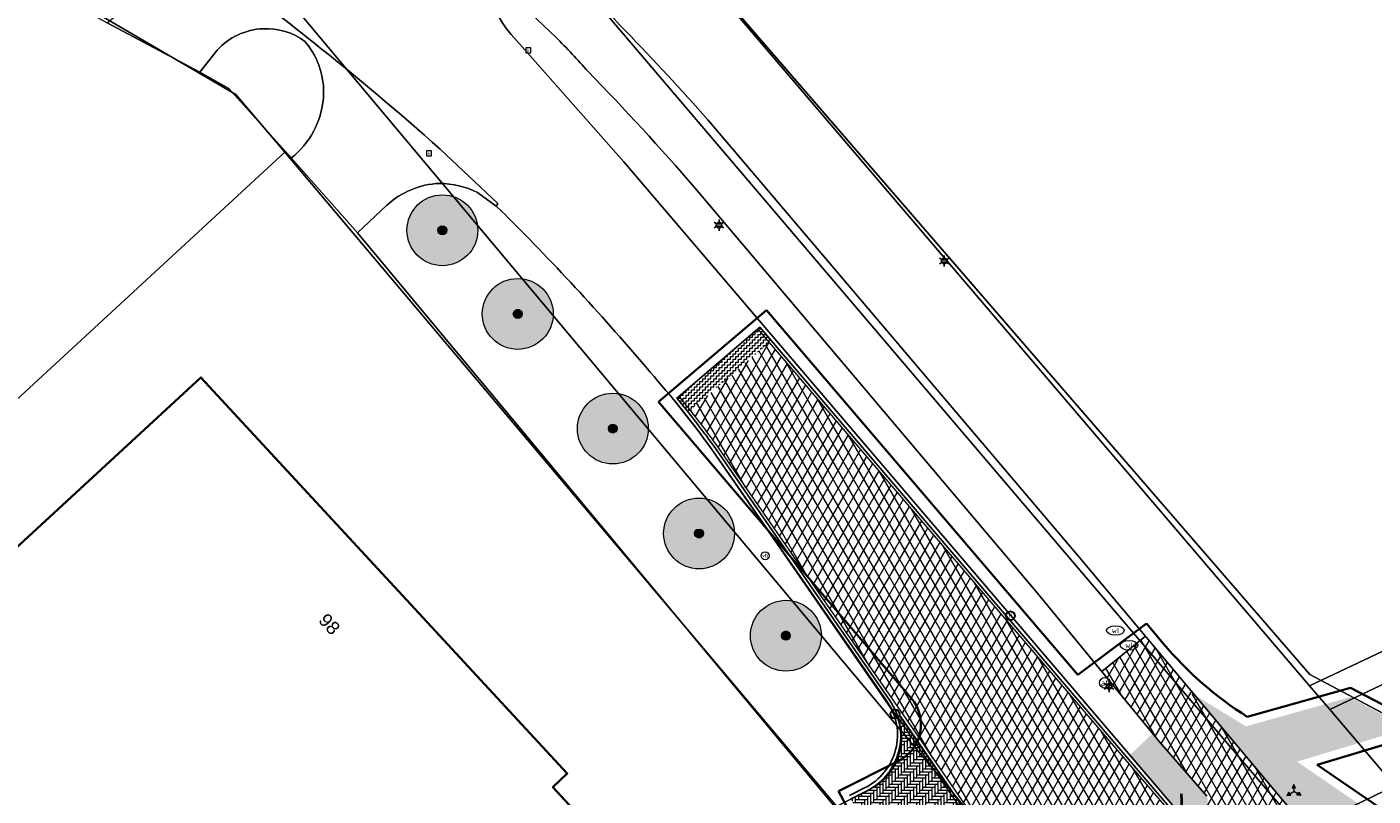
# Model space of a CAD drawing. Header units: millimetres. Extents: x 162876 to 168130, y 402614 to 405602.
# Tile 45 of 256: x 164416 to 164492, y 403446 to 403490. Entities that reach past the tile are written whole.
import ezdxf
from ezdxf.enums import TextEntityAlignment as Align

# ---------------------------------------------------------------- set-up
doc = ezdxf.new("R2010")
doc.units = ezdxf.units.MM
doc.linetypes.add('X-CA190022.004-UO-OPB_Opbreek_v0.1$0$DASHED2', pattern=[0.375, 0.25, -0.125])
for name, color, linetype, lineweight in [('X-CA190022.004-UO-BGT_Ondergrond$0$B-WE-KL-WATER_PUT-S', 170, 'Continuous', 25), ('X-CA190022.004-UO-BGT_Ondergrond$0$B-WE-VW-BEWEGWIJZERING_DRAAGCONSTRUCTIE-S', 7, 'Continuous', 25), ('X-CA190022.004-UO-BGT_Ondergrond$0$GE_201_SHDHek_Lijn_GEM', 253, 'X-CA190022.004-UO-BGT_Ondergrond$0$Hekwerk', 9), ('X-CA190022.004-UO-BGT_Ondergrond$0$GE_314_WGDRijbaanLokaleweg_Vlak_GEM', 253, 'Continuous', 9), ('X-CA190022.004-UO-BGT_Ondergrond$0$GE_316_WGDFietspad_Vlak_GEM', 253, 'Continuous', 9), ('X-CA190022.004-UO-BGT_Ondergrond$0$GE_322_WGDInrit_Vlak_GEM', 253, 'Continuous', 9), ('X-CA190022.004-UO-BGT_Ondergrond$0$GE_367_OWGBerm_groenvoorziening_grasenk_GEM', 253, 'Continuous', 9), ('X-CA190022.004-UO-BGT_Ondergrond$0$GE_401_OTDErf_Vlak_GEM', 253, 'Continuous', 9), ('X-CA190022.004-UO-BGT_Ondergrond$0$GE_4502_GBKN_Huisnummer_Lijn_GEM', 7, 'Continuous', 9), ('X-CA190022.004-UO-BGT_Ondergrond$0$GE_601_PNDgrondvlakpand_Vlak_MV_GEM', 34, 'Continuous', 35), ('X-CA190022.004-UO-BGT_Ondergrond$0$GE_814_BRDVerkeersbord_Punt_GEM', 7, 'Continuous', 25), ('X-CA190022.004-UO-BGT_Ondergrond$0$GE_861_PALLichtmast_Punt_GEM', 202, 'Continuous', 25), ('X-CA190022.004-UO-BGT_Ondergrond$0$GE_886_PutKolk_Punt_GEM', 253, 'Continuous', 9), ('X-CA190022.004-UO-GZM_Werkgrens$0$N-WE-KG-GRENS_SYSTEEMGRENS-G', 7, 'X-CA190022.004-UO-GZM_Werkgrens$0$KG-OG', 35), ('X-CA190022.004-UO-KAD_Percelen$0$B-WE-KG-GRENS_PERCEEL-GV', 150, 'Continuous', 9), ('X-CA190022.004-UO-OPB_Opbreek_v0.1$0$B-WE-VW-AFSLUITPAAL-S', 7, 'Continuous', 25), ('X-CA190022.004-UO-OPB_Opbreek_v0.1$0$N-WE-KL-GRENS SCHEIDING ASFALT VLAKKEN-G', 7, 'X-CA190022.004-UO-OPB_Opbreek_v0.1$0$DASHED2', 40), ('X-CA190022.004-UO-OPB_Opbreek_v0.1$0$V-WE-VH-VERHARDING_ASFALT-A-200', 252, 'Continuous', 18), ('X-CA190022.004-UO-OPB_Opbreek_v0.1$0$V-WE-VH-VERHARDING_ASFALT_ZAAGSNEDE-G', 1, 'X-CA190022.004-UO-OPB_Opbreek_v0.1$0$VH-ZAAGSNEDE', 25), ('X-CA190022.004-UO-OPB_Opbreek_v0.1$0$V-WE-VH-VERHARDING_BETONSTRAATSTEEN-A-200 WEGDEK', 252, 'Continuous', 18), ('X-CA190022.004-UO-OPB_Opbreek_v0.1$0$V-XX-VH-KANTOPSLUITING_TROTTOIRBAND_180 200-G ACHTERKANT', 210, 'X-CA190022.004-UO-OPB_Opbreek_v0.1$0$VH-TROTTOIRBAND_180-200-V', 25), ('X-CA190022.004-UO-OPB_Opbreek_v0.1$0$V-XX-VH-KANTOPSLUITING_TROTTOIRBAND_180 200-G VOORKANT', 210, 'X-CA190022.004-UO-OPB_Opbreek_v0.1$0$VH-TROTTOIRBAND_180-200-V', 25), ('X-CA190022.004-UO-OPB_Opbreek_v0.1$0$V-XX-VH-KANTVERHARDING_STREKLAAG-G', 7, 'Continuous', 18), ('X-CA190022.004-UO-WHM_Putten en kolken combi_v0.1$0$KOLK INMETING VERWIJDEREN', 1, 'Continuous', 30)]:
    doc.layers.add(name, color=color, linetype=linetype, lineweight=lineweight)
doc.layers.add('X-CA190022.004-UO-DWM_Beplanting_v0.1$0$B-WE-GR-BOOM-S AFKOMSTIG UIT BOMENBESTAND GEMEENTE', color=252, linetype='Continuous')
doc.layers.add('X-CA190022.004-UO-OPB_Opbreek_v0.1$0$V-WE-GR-GRAS-V', color=7, linetype='Continuous', lineweight=18, true_color=0x67a552, transparency=0.5)
doc.layers.add('X-CA190022.004-UO-OPB_Opbreek_v0.1$0$V-WE-VH-VERHARDING_ASFALT-A-200 ROOD', color=1, linetype='Continuous', lineweight=18, transparency=0.5)
doc.layers.add('X-CA190022.004-UO-OPB_Opbreek_v0.1$0$V-WE-VH-VERHARDING_ASFALT-A-FREESVAK', color=252, linetype='Continuous', lineweight=18, transparency=0.5)
doc.styles.add('X-CA190022.004-UO-BGT_Ondergrond$0$BGT_NAR', font='arial.ttf', dxfattribs={"height": 1})
doc.styles.add('X-CA190022.004-UO-BGT_Ondergrond$0$NLCS-ISO', font='NLCS-ISO.ttf')
doc.styles.add('X-CA190022.004-UO-OPB_Opbreek_v0.1$0$NLCS-ISO', font='NLCS-ISO.ttf')
doc.styles.add('X-CA190022.004-UO-WHM_Putten en kolken combi_v0.1$0$ISOCPEUR 9 PT', font='isocpeur.ttf', dxfattribs={"height": 2.4402})
doc.linetypes.add('X-CA190022.004-UO-BGT_Ondergrond$0$Hekwerk', pattern='A,5,-1.5,[2,dgnlstyle-Veghel.shx,S=0.007937,R=0,X=0,Y=0],-1.5', length=8)
doc.linetypes.add('X-CA190022.004-UO-GZM_Werkgrens$0$KG-OG', pattern='A,5.5,-1.5,[2,NLCS.SHX,S=0.5,R=0,X=0,Y=0],-1.5', length=8.5)
doc.linetypes.add('X-CA190022.004-UO-OPB_Opbreek_v0.1$0$VH-TROTTOIRBAND_180-200-V', pattern='A,5,[24,NLCS.SHX,S=1,R=0,X=0,Y=0],5,-2,2,-2,2,-2', length=20)
doc.linetypes.add('X-CA190022.004-UO-OPB_Opbreek_v0.1$0$VH-ZAAGSNEDE', pattern='A,1e-05,-2.54,[181,NLCS.SHX,S=2.54,R=0,X=-2.54,Y=0],-5.08,[181,NLCS.SHX,S=2.54,R=180,X=2.54,Y=0],-2.54', length=10.16001)
pattern_1 = [(60, (0, 0), (-0.4330127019, 0.25), []), (120, (0, 0), (-0.4330127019, -0.25), [])]
pattern_2 = [(0, (0, 0), (0.15625, 0.15625), [0.15625, -0.15625]), (90, (0.15625, 0), (-0.15625, 0.15625), [0.15625, -0.15625])]

# ---------------------------------------------------------------- blocks, each defined once
blk = doc.blocks.new('X-CA190022.004-UO-OPB_Opbreek_v0.1$0$SVW-AFSLUITPAAL-SO')
at = {"lineweight": 18}
blk.add_circle((0, 0), 1.5, dxfattribs=at)
at = {"lineweight": 18, "style": 'X-CA190022.004-UO-OPB_Opbreek_v0.1$0$NLCS-ISO'}
blk.add_text('af', height=1.8, dxfattribs=at).set_placement((0, 0), align=Align.MIDDLE_CENTER)
blk = doc.blocks.new('X-CA190022.004-UO-WHM_Putten en kolken combi_v0.1$0$kolk 1.03')
blk.add_circle((0, 0), 0.25)
at = {"insert": (0, 0), "char_height": 0.244, "attachment_point": 5, "style": 'X-CA190022.004-UO-WHM_Putten en kolken combi_v0.1$0$ISOCPEUR 9 PT'}
blk.add_mtext_dynamic_manual_height_columns('K', width=0.25229, gutter_width=12.201, heights=[0], dxfattribs=at)
blk = doc.blocks.new('X-CA190022.004-UO-BGT_Ondergrond$0$SRI-KOLK-SO')
at = {"color": 0, "linetype": 'ByBlock', "lineweight": 18}
blk.add_lwpolyline([(-1.125, -1.125), (1.125, -1.125), (1.125, 1.125), (-1.125, 1.125)], close=True, dxfattribs=at)
at = {"color": 0, "linetype": 'ByBlock', "lineweight": 18, "style": 'X-CA190022.004-UO-BGT_Ondergrond$0$NLCS-ISO'}
blk.add_text('k', height=1.5, dxfattribs=at).set_placement((0, 0), align=Align.MIDDLE_CENTER)
blk = doc.blocks.new('X-CA190022.004-UO-BGT_Ondergrond$0$IMGEOKolk')
at = {"xscale": 5, "yscale": 5, "zscale": 5}
blk.add_blockref('X-CA190022.004-UO-BGT_Ondergrond$0$SRI-KOLK-SO', (0, 0), dxfattribs=at)
blk = doc.blocks.new('X-CA190022.004-UO-BGT_Ondergrond$0$SIE-WEG_PAAL_VERKEERSBORD-SO')
at = {"linetype": 'ByBlock', "lineweight": 18}
blk.add_circle((0, 0), 1.5, dxfattribs=at)
at = {"linetype": 'ByBlock', "lineweight": 18, "style": 'X-CA190022.004-UO-BGT_Ondergrond$0$NLCS-ISO'}
blk.add_text('vb', height=1.5, dxfattribs=at).set_placement((0, 0.13), align=Align.MIDDLE_CENTER)
blk = doc.blocks.new('X-CA190022.004-UO-BGT_Ondergrond$0$IMGEOVerkeersbord')
at = {"xscale": 5, "yscale": 5, "zscale": 5}
blk.add_blockref('X-CA190022.004-UO-BGT_Ondergrond$0$SIE-WEG_PAAL_VERKEERSBORD-SO', (0, 0), dxfattribs=at)
blk = doc.blocks.new('X-CA190022.004-UO-BGT_Ondergrond$0$N-SIE-WEG_LICHTMAST-SO')
h = blk.add_hatch(color=256)
h.paths.add_polyline_path([(1.16, 0.5, 0.658505), (-1.16, 0.5)])
h.paths.add_polyline_path([(-1.16, -0.5, 0.658505), (1.16, -0.5)])
at = {"flags": 128}
for points in [[(-2.19, 1.27), (-1.1, 0.63)], [(-1.16, 0.5), (1.16, 0.5)], [(0, 1.27), (0, 2.53)], [(1.1, 0.63), (2.19, 1.27)], [(-2.19, -1.27), (-1.1, -0.63)], [(-1.16, -0.5), (1.16, -0.5)], [(0, -1.27), (0, -2.53)], [(2.19, -1.27), (1.1, -0.63)]]:
    blk.add_lwpolyline(points, dxfattribs=at)
at = {"ltscale": 0.5}
blk.add_circle((0, 0), 1.27, dxfattribs=at)
at = {"style": 'X-CA190022.004-UO-BGT_Ondergrond$0$NLCS-ISO'}
blk.add_attdef('TYPE', text='', height=1.8, dxfattribs=at).set_placement((0, 2.53), align=Align.BOTTOM_CENTER)
blk = doc.blocks.new('X-CA190022.004-UO-BGT_Ondergrond$0$IMGEOLichtmastpaal')
at = {"xscale": 5, "yscale": 5, "zscale": 5}
blk.add_blockref('X-CA190022.004-UO-BGT_Ondergrond$0$N-SIE-WEG_LICHTMAST-SO', (0, 6.4), dxfattribs=at)
blk = doc.blocks.new('X-CA190022.004-UO-BGT_Ondergrond$0$SIE-WEG_VERKEERSBORD_WEGWIJZER-SO')
at = {"linetype": 'ByBlock', "lineweight": 18}
h = blk.add_hatch(color=0, dxfattribs=at)
h.dxf.hatch_style = 1
h.paths.add_polyline_path([(0.5, 1), (0, 2), (-0.5, 1)])
h = blk.add_hatch(color=0, dxfattribs=at)
h.dxf.hatch_style = 1
h.paths.add_polyline_path([(-1.38, -0.22), (-2, -1.15), (-0.88, -1.09)])
h = blk.add_hatch(color=0, dxfattribs=at)
h.dxf.hatch_style = 1
h.paths.add_polyline_path([(1.38, -0.22), (2, -1.15), (0.88, -1.09)])
at = {"color": 0, "linetype": 'ByBlock', "lineweight": 18}
for points in [[(-1.13, -0.65), (0, 0)], [(0, 1), (0, 0)], [(1.13, -0.65), (0, 0)]]:
    blk.add_lwpolyline(points, dxfattribs=at)
for points in [[(0.5, 1), (0, 2), (-0.5, 1)], [(-1.38, -0.22), (-2, -1.15), (-0.88, -1.09)], [(1.38, -0.22), (2, -1.15), (0.88, -1.09)]]:
    blk.add_lwpolyline(points, close=True, dxfattribs=at)
blk = doc.blocks.new('X-CA190022.004-UO-BGT_Ondergrond$0$SKL-WATER_WATERLEIDINGPUT-SO')
at = {"color": 0, "linetype": 'ByBlock', "lineweight": 18}
blk.add_ellipse((0, 0), major_axis=(2.5, 0), ratio=0.54, dxfattribs=at)
at = {"color": 0, "linetype": 'ByBlock', "lineweight": 18, "style": 'X-CA190022.004-UO-BGT_Ondergrond$0$NLCS-ISO'}
blk.add_text('wl', height=1.5, dxfattribs=at).set_placement((0, 0), align=Align.MIDDLE_CENTER)
blk = doc.blocks.new('X-CA190022.004-UO-DWM_Beplanting_v0.1$0$SGR-BOOM_01-SO')
at = {"linetype": 'ByBlock', "lineweight": 18}
h = blk.add_hatch(color=0, dxfattribs=at)
h.dxf.hatch_style = 1
edge = h.paths.add_edge_path()
edge.add_arc((0, 0), 0.25, 0, 360)
at = {"color": 0, "linetype": 'ByBlock', "lineweight": 18}
for radius in [2, 0.25]:
    blk.add_circle((0, 0), radius, dxfattribs=at)
blk = doc.blocks.new('X-CA190022.004-UO-DWM_Beplanting_v0.1$0$IMGEOBoom')
at = {"transparency": 33554457}
h = blk.add_hatch(color=256, dxfattribs=at)
h.dxf.hatch_style = 1
edge = h.paths.add_edge_path()
edge.add_arc((0, 0), 100, 0, 360)
edge = h.paths.add_edge_path(flags=17)
edge.add_arc((0, 0), 12.5, 0, 360)
h = blk.add_hatch()
h.set_pattern_fill('ANGLE', color=256)
h.set_pattern_definition([(0, (0, 0), (0, 6.985), [5.08, -1.905]), (90, (0, 0), (-6.985, 4e-16), [5.08, -1.905])])
edge = h.paths.add_edge_path(flags=17)
edge.add_arc((0, 0), 12.5, 0, 360)
at = {"xscale": 50, "yscale": 50, "zscale": 50}
blk.add_blockref('X-CA190022.004-UO-DWM_Beplanting_v0.1$0$SGR-BOOM_01-SO', (0, 0), dxfattribs=at)

msp = doc.modelspace()

# ---------------------------------------------------------------- hatches: boundary and pattern name
at = {"layer": 'X-CA190022.004-UO-OPB_Opbreek_v0.1$0$V-WE-GR-GRAS-V'}
h = msp.add_hatch(color=256, dxfattribs=at)
h.dxf.hatch_style = 1
edge = h.paths.add_edge_path()
edge.add_arc((164505.843, 403431.123), 4.944, 251.52873, 251.58563)
edge.add_arc((164505.046, 403430.923), 4.556, 224.88789, 260.33771, ccw=False)
edge.add_line((164501.818, 403427.708), (164499.729, 403430.051))
edge.add_line((164499.729, 403430.051), (164481.525, 403451.818))
edge.add_line((164481.525, 403451.818), (164484.407, 403450.056))
edge.add_line((164484.407, 403450.056), (164490.259, 403451.698))
edge.add_line((164490.259, 403451.698), (164493.581, 403449.96))
edge.add_line((164493.581, 403449.96), (164487.292, 403448.063))
edge.add_line((164487.292, 403448.063), (164492.319, 403444.613))
edge.add_arc((164489.144, 403439.4), 6.103, 21.62909, 58.65834, ccw=False)
edge.add_line((164494.818, 403441.65), (164502.631, 403436.472))
edge.add_line((164502.631, 403436.472), (164500.216, 403435.309))
edge.add_line((164500.216, 403435.309), (164503.527, 403427.519))
edge.add_line((164503.527, 403427.519), (164504.276, 403426.434))
edge = h.paths.add_edge_path()
edge.add_arc((164775.879, 403524.686), 29.172, 86.13738, 99.10226)
edge.add_arc((164730.554, 403735.061), 186.078, 280.49882, 282.63736, ccw=False)
edge.add_line((164764.46, 403552.098), (164760.859, 403550.424))
edge.add_line((164760.859, 403550.424), (164754.501, 403547.347))
edge.add_line((164754.501, 403547.347), (164747.69, 403544.155))
edge.add_line((164747.69, 403544.155), (164708.555, 403525.131))
edge.add_line((164708.555, 403525.131), (164686.434, 403514.914))
edge.add_line((164686.434, 403514.914), (164675.368, 403509.416))
edge.add_line((164675.368, 403509.416), (164663.741, 403503.808))
edge.add_line((164663.741, 403503.808), (164644.544, 403494.62))
edge.add_line((164644.544, 403494.62), (164639.707, 403492.271))
edge.add_line((164639.707, 403492.271), (164638.407, 403491.671))
edge.add_arc((164629.636, 403511.398), 21.589, 270.77682, 293.97235, ccw=False)
edge.add_line((164629.929, 403489.811), (164627.496, 403488.66))
edge.add_line((164627.496, 403488.66), (164619.254, 403484.761))
edge.add_arc((164629.62, 403511.308), 28.5, 248.66948, 260.48373)
edge.add_line((164624.909, 403483.201), (164625.59, 403483.48))
edge.add_line((164625.59, 403483.48), (164629.22, 403485.06))
edge.add_line((164629.22, 403485.06), (164763.542, 403549.392))
edge.add_line((164763.542, 403549.392), (164768.875, 403551.946))
edge.add_arc((164777.004, 403528.579), 24.741, 107.21757, 109.18251, ccw=False)
edge.add_arc((164772.366, 403536.646), 15.795, 71.10774, 99.78705, ccw=False)
edge.add_line((164777.48, 403551.59), (164785.18, 403548.901))
edge.add_line((164785.18, 403548.901), (164787.88, 403548.37))
edge.add_line((164787.88, 403548.37), (164790.83, 403549))
edge.add_line((164790.83, 403549), (164797.385, 403552.065))
edge.add_line((164797.385, 403552.065), (164798.83, 403552.74))
edge.add_line((164798.83, 403552.74), (164801.326, 403554.448))
edge.add_line((164801.326, 403554.448), (164801.464, 403555.641))
edge.add_line((164801.464, 403555.641), (164800.777, 403556.565))
edge.add_line((164800.777, 403556.565), (164790.559, 403555.209))
edge.add_line((164790.559, 403555.209), (164789.552, 403554.806))
edge.add_line((164789.552, 403554.806), (164786.044, 403553.832))
edge.add_line((164786.044, 403553.832), (164780.908, 403553.496))
edge.add_line((164780.908, 403553.496), (164777.844, 403553.792))
h = msp.add_hatch(color=256, dxfattribs=at)
h.dxf.hatch_style = 1
edge = h.paths.add_edge_path()
edge.add_line((164478.003, 403448.575), (164477.85, 403448.445))
edge.add_line((164477.85, 403448.445), (164481.056, 403444.687))
edge.add_arc((164480.238, 403446.992), 2.446, 289.55037, 317.23223)
edge.add_arc((164481.537, 403445.845), 0.714, 314.01997, 382.40852)
edge.add_line((164482.197, 403446.117), (164479.528, 403449.185))
edge.add_line((164479.528, 403449.185), (164479.144, 403449.652))
edge.add_line((164479.144, 403449.652), (164478.003, 403448.575))
at = {"layer": 'X-CA190022.004-UO-OPB_Opbreek_v0.1$0$V-WE-VH-VERHARDING_ASFALT-A-200'}
h = msp.add_hatch(dxfattribs=at)
h.set_pattern_fill('AVH-ASFALT', color=256, scale=0.5, pattern_type=2)
h.set_pattern_definition(pattern_1)
edge = h.paths.add_edge_path(flags=0)
edge.add_arc((164478.162, 403439.087), 0.27, 115.27034, 209.69116, ccw=False)
edge.add_line((164478.046, 403439.331), (164479.945, 403440.163))
edge.add_arc((164480.033, 403439.808), 0.366, 48.98286, 103.89803, ccw=False)
edge.add_line((164480.273, 403440.084), (164482.966, 403437.128))
edge.add_line((164482.966, 403437.128), (164486.688, 403432.689))
edge.add_arc((164485.81, 403432.204), 1.003, -40.68568, 28.91168, ccw=False)
edge.add_arc((164486.019, 403432.197), 0.85, 226.71743, 310.44605, ccw=False)
edge.add_line((164485.436, 403431.578), (164477.927, 403438.953))
edge = h.paths.add_edge_path(flags=16)
edge.add_line((164474.809, 403442.303), (164477.77, 403438.827))
edge.add_arc((164478.162, 403439.087), 0.47, 114.88029, 213.53803, ccw=False)
edge.add_line((164477.964, 403439.513), (164479.879, 403440.352))
edge.add_arc((164480.033, 403439.808), 0.566, 47.68063, 105.81446, ccw=False)
edge.add_line((164480.414, 403440.226), (164477.171, 403443.603))
edge.add_arc((164476.762, 403443.31), 0.503, -51.3629, 35.5941, ccw=False)
edge.add_line((164477.076, 403442.917), (164475.402, 403442.17))
edge.add_arc((164475.195, 403442.638), 0.511, 220.89712, 293.8203, ccw=False)
edge = h.paths.add_edge_path(flags=16)
edge.add_arc((164478.162, 403439.087), 0.47, 114.88029, 213.53803, ccw=False)
edge.add_line((164477.964, 403439.513), (164479.879, 403440.352))
edge.add_arc((164480.033, 403439.808), 0.566, 47.68063, 105.81446, ccw=False)
edge.add_line((164480.414, 403440.226), (164483.117, 403437.26))
edge.add_line((164483.117, 403437.26), (164486.853, 403432.803))
edge.add_arc((164485.81, 403432.204), 1.203, -41.41858, 29.87541, ccw=False)
edge.add_arc((164486.019, 403432.197), 1.05, 226.59687, 311.2978, ccw=False)
edge.add_line((164485.297, 403431.434), (164477.77, 403438.827))
edge = h.paths.add_edge_path(flags=0)
edge.add_arc((164476.762, 403443.31), 0.303, -47.12407, 29.58473, ccw=False)
edge.add_line((164476.968, 403443.088), (164475.321, 403442.353))
edge.add_arc((164475.195, 403442.638), 0.311, 222.02553, 293.75614, ccw=False)
edge.add_line((164474.964, 403442.429), (164474.039, 403443.662))
edge.add_arc((164474.66, 403444.071), 0.744, 123.43655, 213.44266, ccw=False)
edge.add_arc((164474.732, 403443.784), 1.028, 66.95264, 117.97535, ccw=False)
edge.add_line((164475.135, 403444.73), (164477.025, 403443.46))
edge = h.paths.add_edge_path(flags=16)
edge.add_arc((164476.762, 403443.31), 0.503, -51.3629, 35.5941, ccw=False)
edge.add_line((164477.076, 403442.917), (164475.402, 403442.17))
edge.add_arc((164475.195, 403442.638), 0.511, 220.89712, 293.8203, ccw=False)
edge.add_line((164474.809, 403442.303), (164473.876, 403443.546))
edge.add_arc((164474.66, 403444.071), 0.944, 122.8487, 213.83007, ccw=False)
edge.add_arc((164474.732, 403443.784), 1.228, 66.02807, 118.4137, ccw=False)
edge.add_line((164475.231, 403444.906), (164477.171, 403443.603))
edge = h.paths.add_edge_path()
edge.add_line((164456.805, 403462.64), (164465.035, 403450.732))
edge.add_line((164465.035, 403450.732), (164466.28, 403448.921))
edge.add_line((164466.28, 403448.921), (164471.126, 403441.875))
edge.add_line((164471.126, 403441.875), (164471.089, 403441.66))
edge.add_line((164471.089, 403441.66), (164472.011, 403440.28))
edge.add_line((164472.011, 403440.28), (164473.18, 403438.808))
edge.add_line((164473.18, 403438.808), (164474.523, 403437.402))
edge.add_line((164474.523, 403437.402), (164474.73, 403437.402))
edge.add_line((164474.73, 403437.402), (164477.101, 403435.027))
edge.add_line((164477.101, 403435.027), (164491.844, 403420.813))
edge.add_line((164491.844, 403420.813), (164495.554, 403417.295))
edge.add_line((164495.554, 403417.295), (164497.688, 403415.271))
edge.add_line((164497.688, 403415.271), (164498.405, 403414.591))
edge.add_line((164498.405, 403414.591), (164499.55, 403413.569))
edge.add_line((164499.55, 403413.569), (164501.91, 403410.698))
edge.add_line((164501.91, 403410.698), (164502.189, 403410.359))
edge.add_line((164502.189, 403410.359), (164507.247, 403413.439))
edge.add_line((164507.247, 403413.439), (164504.887, 403416.265))
edge.add_line((164504.887, 403416.265), (164504.635, 403416.559))
edge.add_line((164504.635, 403416.559), (164502.364, 403419.211))
edge.add_line((164502.364, 403419.211), (164482.796, 403442.06))
edge.add_line((164482.796, 403442.06), (164480.79, 403444.46))
edge.add_line((164480.79, 403444.46), (164457.517, 403471.744))
edge.add_line((164457.517, 403471.744), (164453.047, 403467.892))
edge.add_arc((164406.08, 403430.762), 59.872, 36.06563, 38.32846, ccw=False)
edge.add_line((164454.476, 403466.009), (164456.212, 403463.498))
edge.add_line((164456.212, 403463.498), (164456.805, 403462.64))
at = {"layer": 'X-CA190022.004-UO-OPB_Opbreek_v0.1$0$V-WE-VH-VERHARDING_ASFALT-A-200 ROOD'}
h = msp.add_hatch(dxfattribs=at)
h.set_pattern_fill('AVH-ASFALT', color=256, scale=0.5, pattern_type=2)
h.set_pattern_definition(pattern_1)
h.paths.add_polyline_path([(164481.525, 403451.818), (164481.44, 403451.819), (164478.733, 403455.157), (164476.28, 403453.144), (164479.144, 403449.652), (164479.528, 403449.185), (164482.197, 403446.117, -0.307585), (164482.033, 403445.331, -0.12046), (164481.064, 403444.69), (164480.855, 403444.615), (164483.211, 403441.807), (164483.391, 403441.904), (164484.265, 403442.222, -0.174189), (164485.536, 403442.109), (164491.5, 403434.983), (164493.881, 403432.192), (164496.249, 403434.212)])
at = {"layer": 'X-CA190022.004-UO-OPB_Opbreek_v0.1$0$V-WE-VH-VERHARDING_ASFALT-A-FREESVAK', "ltscale": 0.2}
h = msp.add_hatch(dxfattribs=at)
h.set_pattern_fill('AVH-ASFALT_FREESVAK', color=256, scale=0.1, pattern_type=2)
h.set_pattern_definition(pattern_2)
h.paths.add_polyline_path([(164457.308, 403472.221), (164456.983, 403472.601), (164454.587, 403470.557), (164454.911, 403470.177)])
h = msp.add_hatch(dxfattribs=at)
h.set_pattern_fill('AVH-ASFALT_FREESVAK', color=256, scale=0.1, pattern_type=2)
h.set_pattern_definition(pattern_2)
h.paths.add_polyline_path([(164457.632, 403471.84), (164457.308, 403472.221), (164454.911, 403470.177), (164455.236, 403469.796)])
h = msp.add_hatch(dxfattribs=at)
h.set_pattern_fill('AVH-ASFALT_FREESVAK', color=256, scale=0.1, pattern_type=2)
h.set_pattern_definition(pattern_2)
h.paths.add_polyline_path([(164454.759, 403470.047), (164454.434, 403470.427), (164452.266, 403468.578), (164452.591, 403468.197)])
h = msp.add_hatch(dxfattribs=at)
h.set_pattern_fill('AVH-ASFALT_FREESVAK', color=256, scale=0.1, pattern_type=2)
h.set_pattern_definition(pattern_2)
h.paths.add_polyline_path([(164454.587, 403470.557), (164454.434, 403470.427), (164454.759, 403470.047), (164454.911, 403470.177)])
h = msp.add_hatch(dxfattribs=at)
h.set_pattern_fill('AVH-ASFALT_FREESVAK', color=256, scale=0.1, pattern_type=2)
h.set_pattern_definition(pattern_2)
h.paths.add_polyline_path([(164455.083, 403469.666), (164454.759, 403470.047), (164452.591, 403468.197), (164452.915, 403467.817)])
h = msp.add_hatch(dxfattribs=at)
h.set_pattern_fill('AVH-ASFALT_FREESVAK', color=256, scale=0.1, pattern_type=2)
h.set_pattern_definition(pattern_2)
h.paths.add_polyline_path([(164454.911, 403470.177), (164454.759, 403470.047), (164455.083, 403469.666), (164455.236, 403469.796)])
at = {"layer": 'X-CA190022.004-UO-OPB_Opbreek_v0.1$0$V-WE-VH-VERHARDING_BETONSTRAATSTEEN-A-200 WEGDEK'}
h = msp.add_hatch(dxfattribs=at)
h.set_pattern_fill('AVH-BSS_DIKFORMAAT_ELLEBOOG-SO', color=256, scale=2.5, pattern_type=2)
h.set_pattern_definition([(0, (0, 0), (0.1725, 0.1725), [0.69, -0.345]), (270, (0, 0.5175), (0.1725, 0.1725), [0.69, -0.345])])
edge = h.paths.add_edge_path()
edge.add_line((164462.994, 403446.398), (164462.125, 403445.964))
edge.add_line((164462.125, 403445.964), (164464.27, 403441.397))
edge.add_line((164464.27, 403441.397), (164464.961, 403441.724))
edge.add_arc((164467.525, 403436.338), 5.966, 61.68435, 115.45161, ccw=False)
edge.add_line((164470.355, 403441.59), (164470.644, 403441.325))
edge.add_line((164470.644, 403441.325), (164471.089, 403441.66))
edge.add_line((164471.089, 403441.66), (164464.912, 403450.647))
edge.add_line((164464.912, 403450.647), (164464.778, 403450.553))
edge.add_arc((164461.431, 403449.529), 3.5, -63.47006, 17.00223, ccw=False)

# ---------------------------------------------------------------- linework, layer by layer
at = {"layer": 'X-CA190022.004-UO-BGT_Ondergrond$0$GE_201_SHDHek_Lijn_GEM'}
for p, q in [((164453.106, 403493.369), (164488.004, 403452.975)), ((164425.37, 403486.993), (164420.151, 403489.774)), ((164425.37, 403486.993), (164425.378, 403486.988)), ((164425.378, 403486.988), (164427.008, 403486.073)), ((164427.008, 403486.073), (164430.537, 403482.152)), ((164488.004, 403452.975), (164495.285, 403449.119))]:
    msp.add_line(p, q, dxfattribs=at)
at = {"layer": 'X-CA190022.004-UO-BGT_Ondergrond$0$GE_314_WGDRijbaanLokaleweg_Vlak_GEM', "flags": 128}
for points in [[(164442.94, 403489.126), (164443.864, 403488.079), (164449.294, 403481.924), (164481.056, 403444.687), (164480.874, 403444.622), (164483.26, 403441.849), (164483.391, 403441.904), (164502.63, 403419.439), (164497.447, 403415.017), (164495.313, 403417.041), (164491.602, 403420.56), (164476.856, 403434.777), (164474.447, 403437.185), (164474.381, 403437.261), (164474.505, 403437.387), (164473.18, 403438.808), (164472.011, 403440.28), (164471.089, 403441.66), (164464.875, 403450.622), (164464.747, 403450.533), (164455.924, 403463.299), (164454.191, 403465.806)], [(164442.654, 403478.893), (164442.095, 403479.437), (164442.19, 403479.589), (164438.928, 403482.654)], [(164464.747, 403450.533), (164464.875, 403450.622)], [(164464.875, 403450.622), (164471.089, 403441.66), (164470.644, 403441.325), (164470.203, 403441.694)], [(164465.039, 403441.76), (164463.143, 403440.873), (164460.688, 403445.214), (164461.218, 403445.485), (164463.246, 403446.523)]]:
    msp.add_lwpolyline(points, dxfattribs=at)
at = {"layer": 'X-CA190022.004-UO-BGT_Ondergrond$0$GE_314_WGDRijbaanLokaleweg_Vlak_GEM'}
for centre, radius, start, end in [((164321.199, 403351.65), 176.078, 51.10004, 55.34637), ((164447.572, 403493.113), 6.112, 215.63986, 220.72209), ((164337.599, 403369.578), 151.835, 48.13596, 51.66814), ((164345.59, 403381.402), 137.571, 40.12617, 45.12583), ((164406.08, 403430.762), 59.522, 36.06978, 41.32202), ((164461.731, 403449.376), 3.231, 297.97461, 20.98222)]:
    msp.add_arc(centre, radius, start, end, dxfattribs=at)
at = {"layer": 'X-CA190022.004-UO-BGT_Ondergrond$0$GE_316_WGDFietspad_Vlak_GEM', "flags": 128}
for points in [[(164445.457, 403488.98), (164443.35, 403490.96), (164442.585, 403491.679), (164442.51, 403491.731), (164437.947, 403495.757), (164433.767, 403499.265), (164433.654, 403499.36), (164428.385, 403504.129), (164416.9, 403515.416)], [(164454.048, 403484.299), (164457.137, 403480.66)], [(164482.197, 403446.117), (164479.528, 403449.185), (164472.621, 403457.603), (164454.761, 403478.743), (164453.304, 403480.468)], [(164457.137, 403480.66), (164475.024, 403459.592), (164499.729, 403430.051), (164501.818, 403427.708)]]:
    msp.add_lwpolyline(points, dxfattribs=at)
at = {"layer": 'X-CA190022.004-UO-BGT_Ondergrond$0$GE_316_WGDFietspad_Vlak_GEM', "extrusion": (0, 0, -1)}
for centre, radius, start, end in [((-164407.307, 403450.162), 57.489, 129.46723, 137.08386), ((-164350.242, 403392.814), 138.366, 135.78254, 138.60988)]:
    msp.add_arc(centre, radius, start, end, dxfattribs=at)
at = {"layer": 'X-CA190022.004-UO-BGT_Ondergrond$0$GE_316_WGDFietspad_Vlak_GEM'}
for centre, radius, start, end in [((164415.17, 403458.867), 42.709, 41.251, 44.83468), ((164350.531, 403392.138), 135.516, 40.67791, 44.44415)]:
    msp.add_arc(centre, radius, start, end, dxfattribs=at)
at = {"layer": 'X-CA190022.004-UO-BGT_Ondergrond$0$GE_322_WGDInrit_Vlak_GEM', "flags": 128}
for points in [[(164426.353, 403488.235), (164425.378, 403486.988), (164425.37, 403486.993), (164420.151, 403489.774), (164420.787, 403490.316), (164421.592, 403491.407), (164422.129, 403492.83), (164422.27, 403493.971), (164422.105, 403494.726), (164422.011, 403495.155), (164421.763, 403495.688), (164421.319, 403496.493)], [(164438.928, 403482.654), (164442.19, 403479.589), (164442.095, 403479.437), (164441.051, 403480.206)], [(164435.934, 403479.492), (164434.276, 403477.925), (164434.275, 403477.924), (164430.537, 403482.152)]]:
    msp.add_lwpolyline(points, dxfattribs=at)
at = {"layer": 'X-CA190022.004-UO-BGT_Ondergrond$0$GE_322_WGDInrit_Vlak_GEM', "extrusion": (0, 0, -1)}
for centre, radius, start, end in [((-164321.199, 403351.65), 176.078, 124.65363, 128.89996), ((-164337.599, 403369.578), 151.835, 128.33186, 131.86404)]:
    msp.add_arc(centre, radius, start, end, dxfattribs=at)
at = {"layer": 'X-CA190022.004-UO-BGT_Ondergrond$0$GE_322_WGDInrit_Vlak_GEM'}
for centre, radius, start, end in [((164447.229, 403492.829), 5.668, 197.23217, 215.32282), ((164429.1, 403485.749), 3.705, 92.33892, 137.85908), ((164429.107, 403485.734), 3.72, 53.7952, 92.44076), ((164427.934, 403485.868), 4.426, 7.82152, 40.39403), ((164427.879, 403485.866), 4.481, 355.64148, 7.75283), ((164427.513, 403485.947), 4.853, 308.5515, 355.01121), ((164439.132, 403475.959), 4.765, 92.93223, 132.14765), ((164438.825, 403475.626), 5.092, 64.07618, 89.28928)]:
    msp.add_arc(centre, radius, start, end, dxfattribs=at)
at = {"layer": 'X-CA190022.004-UO-BGT_Ondergrond$0$GE_367_OWGBerm_groenvoorziening_grasenk_GEM', "flags": 128}
for points in [[(164453.106, 403493.369), (164488.004, 403452.975), (164495.285, 403449.119), (164494.344, 403448.187), (164493.938, 403446.928), (164494.512, 403445.201), (164495.603, 403443.783), (164496.644, 403443.037), (164505.761, 403433.039), (164505.901, 403432.4), (164507.126, 403430.884), (164508.284, 403430.692), (164509.941, 403431.278), (164513.965, 403433.277), (164537.446, 403444.229), (164569.522, 403459.744), (164581.242, 403466.331), (164592.676, 403472.187), (164631.326, 403490.472), (164640.44, 403494.868), (164662.351, 403505.436)], [(164442.51, 403491.731), (164442.585, 403491.679), (164443.35, 403490.96), (164445.457, 403488.98)], [(164481.056, 403444.687), (164449.294, 403481.924), (164443.864, 403488.079), (164442.94, 403489.126)], [(164430.537, 403482.152), (164427.008, 403486.073), (164425.378, 403486.988), (164426.353, 403488.235)], [(164501.818, 403427.708), (164499.729, 403430.051), (164475.024, 403459.592), (164457.137, 403480.66), (164454.048, 403484.299)], [(164453.304, 403480.468), (164454.761, 403478.743)], [(164463.246, 403446.523), (164461.218, 403445.485), (164434.276, 403477.925), (164435.934, 403479.492)], [(164441.051, 403480.206), (164442.095, 403479.437), (164442.654, 403478.893)], [(164454.761, 403478.743), (164472.621, 403457.603), (164479.528, 403449.185), (164482.197, 403446.117)], [(164454.191, 403465.806), (164455.924, 403463.299), (164464.747, 403450.533)]]:
    msp.add_lwpolyline(points, dxfattribs=at)
at = {"layer": 'X-CA190022.004-UO-BGT_Ondergrond$0$GE_367_OWGBerm_groenvoorziening_grasenk_GEM'}
for centre, radius, start, end in [((164407.307, 403450.162), 57.489, 42.91614, 50.53277), ((164350.242, 403392.814), 138.366, 41.39012, 44.21746)]:
    msp.add_arc(centre, radius, start, end, dxfattribs=at)
at = {"layer": 'X-CA190022.004-UO-BGT_Ondergrond$0$GE_367_OWGBerm_groenvoorziening_grasenk_GEM', "extrusion": (0, 0, -1)}
for centre, radius, start, end in [((-164447.229, 403492.829), 5.668, 324.67718, 342.76783), ((-164429.1, 403485.749), 3.705, 42.14092, 87.66108), ((-164429.107, 403485.734), 3.72, 87.55924, 126.2048), ((-164447.572, 403493.113), 6.112, 319.27791, 324.36014), ((-164427.934, 403485.868), 4.426, 139.60597, 172.17848), ((-164415.17, 403458.867), 42.709, 135.16532, 138.749), ((-164427.879, 403485.866), 4.481, 172.24717, 184.35852), ((-164350.531, 403392.138), 135.516, 135.55585, 139.32209), ((-164427.513, 403485.947), 4.853, 184.98879, 231.4485), ((-164439.132, 403475.959), 4.765, 47.85235, 87.06777), ((-164438.825, 403475.626), 5.092, 90.71072, 115.92382), ((-164345.59, 403381.402), 137.571, 134.87417, 139.87383), ((-164406.08, 403430.762), 59.522, 138.67798, 143.93022), ((-164461.731, 403449.376), 3.231, 159.01778, 242.02539)]:
    msp.add_arc(centre, radius, start, end, dxfattribs=at)
at = {"layer": 'X-CA190022.004-UO-BGT_Ondergrond$0$GE_401_OTDErf_Vlak_GEM', "flags": 128}
for points in [[(164644.76, 403522.135), (164598.026, 403499.598), (164597.907, 403499.54), (164559.867, 403481.087), (164519.897, 403461.496), (164496.748, 403450.567), (164495.285, 403449.119), (164488.004, 403452.975), (164453.106, 403493.369), (164446.912, 403500.197), (164442.328, 403505.829), (164442.279, 403505.897), (164417.651, 403534.485), (164417.582, 403534.565), (164414.412, 403538.346), (164402.739, 403551.976), (164400.051, 403555.303), (164388.033, 403569.314)], [(164361.834, 403530.986), (164371.555, 403520.874), (164376.502, 403515.609), (164385.808, 403510.281), (164390.834, 403507.321), (164397.552, 403503.303), (164402.879, 403500.031), (164415.098, 403492.579), (164420.151, 403489.774), (164425.37, 403486.993), (164425.378, 403486.988), (164427.008, 403486.073), (164430.537, 403482.152), (164434.275, 403477.924), (164434.276, 403477.925)], [(164434.276, 403477.925), (164461.218, 403445.485), (164460.688, 403445.214), (164463.143, 403440.873), (164460.737, 403439.749), (164453.635, 403436.286), (164434.433, 403427.217), (164425.803, 403423.104), (164407.616, 403414.349), (164393.105, 403407.697), (164390.724, 403406.448), (164387.358, 403404.682), (164364.293, 403392.58)], [(164421.761, 403466.361), (164425.432, 403469.756), (164446.112, 403447.391), (164445.298, 403446.627), (164448.239, 403443.423), (164447.966, 403439.106), (164432.441, 403431.742), (164431.438, 403431.266), (164430.171, 403432.657), (164427.425, 403430.135), (164426.84, 403430.78), (164423.621, 403427.638), (164404.299, 403418.545), (164388.486, 403435.659), (164421.761, 403466.361)]]:
    msp.add_lwpolyline(points, dxfattribs=at)
at = {"layer": 'X-CA190022.004-UO-BGT_Ondergrond$0$GE_601_PNDgrondvlakpand_Vlak_MV_GEM', "flags": 128}
msp.add_lwpolyline([(164421.761, 403466.361), (164425.432, 403469.756), (164446.112, 403447.391), (164445.298, 403446.627), (164448.239, 403443.423), (164447.966, 403439.106), (164432.441, 403431.742), (164431.438, 403431.266), (164430.171, 403432.657), (164427.425, 403430.135), (164426.84, 403430.78), (164423.621, 403427.638), (164404.299, 403418.545), (164388.486, 403435.659), (164421.761, 403466.361)], dxfattribs=at)
at = {"layer": 'X-CA190022.004-UO-GZM_Werkgrens$0$N-WE-KG-GRENS_SYSTEEMGRENS-G', "ltscale": 0.2, "flags": 128}
msp.add_lwpolyline([(164202.447, 403276.261, -0.007014), (164204.684, 403278.194), (164207.732, 403280.631), (164216.351, 403287.471), (164219.004, 403289.434), (164219.375, 403289.729), (164237.184, 403303.185), (164244.587, 403308.605), (164248.73, 403311.638), (164253.977, 403315.367), (164261.175, 403320.48), (164269.682, 403326.324), (164277.478, 403331.538), (164300.139, 403346.153), (164322.964, 403359.926), (164334.073, 403366.292), (164351.665, 403375.797), (164373.742, 403387.55), (164399.95, 403400.464), (164429.28, 403414.743), (164430.124, 403415.141), (164430.948, 403415.506), (164431.777, 403415.846), (164432.615, 403416.161), (164433.462, 403416.453), (164434.316, 403416.72), (164435.176, 403416.962), (164436.043, 403417.179), (164436.306, 403417.259, -0.099821), (164451.982, 403417.179, 0.131087), (164471.53, 403420.948), (164482.533, 403426.243), (164490.693, 403418.8), (164492.586, 403419.707), (164495.404, 403416.53, -0.0101), (164498.074, 403413.536), (164499.385, 403412.005), (164502.276, 403408.653), (164509.274, 403412.948), (164511.768, 403416.461), (164509.186, 403420.201, -0.175036), (164509.321, 403422.135, -0.180129), (164510.517, 403423.431), (164518.825, 403427.315), (164545.03, 403439.927), (164571.695, 403452.754), (164577.955, 403456.064), (164591.472, 403464.142), (164595.446, 403466.159), (164599.431, 403468.182), (164600.854, 403468.863), (164605.94, 403471.242), (164622.016, 403477.758), (164627.273, 403479.889), (164631.947, 403481.905), (164633.267, 403482.539, 0.084778), (164642.609, 403485.38), (164759.332, 403541.386), (164770.974, 403544.815), (164773.272, 403545.397), (164787.887, 403542.29), (164789.899, 403542.38), (164793.252, 403543.048), (164800.24, 403546.814), (164803.671, 403549.366), (164804.774, 403550.36), (164806.983, 403547.387), (164807.907, 403546.199), (164811.87, 403549.281), (164810.953, 403550.46), (164809.512, 403552.406), (164808.343, 403553.575), (164810.024, 403555.089), (164807.827, 403558.012), (164809.834, 403559.516, 0.087199), (164816.707, 403566.833, -0.136189), (164825.151, 403574.239), (164897.952, 403609.34), (164931.093, 403625.32), (165054.784, 403684.96), (165123.155, 403717.926), (165148.566, 403730.033), (165175.654, 403740.478), (165188.146, 403744.824), (165187.632, 403748.092), (165185.258, 403754.932), (165180.038, 403753.689, 0.027846), (165177.051, 403752.466), (165119.698, 403725.141), (165051.309, 403692.167), (164927.618, 403632.527), (164894.477, 403616.547), (164821.676, 403581.445, 0.136189), (164810.016, 403571.218, -0.087199), (164805.039, 403565.919), (164803.02, 403564.408), (164799.415, 403569.204), (164798.615, 403568.604), (164797.815, 403568.006), (164797.216, 403568.806), (164793.371, 403565.926), (164793.97, 403565.126), (164792.376, 403563.932), (164795.885, 403559.064, -0.201548), (164780.097, 403554.057, 0.075656), (164771.169, 403553.982, -0.009755), (164764.075, 403552.536), (164754.286, 403547.799), (164747.474, 403544.606), (164708.34, 403525.583), (164686.218, 403515.365), (164675.148, 403509.865), (164663.524, 403504.258), (164644.327, 403495.071), (164639.493, 403492.723), (164638.201, 403492.127, -0.201818), (164621.846, 403491.8, 0.209498), (164598.58, 403490.973), (164556.157, 403470.566), (164536.299, 403461.008), (164516.318, 403451.408), (164508.232, 403447.512), (164500.187, 403443.642), (164497.203, 403443.008), (164495.09, 403442.274, 0.130794), (164492.913, 403444.811), (164488.435, 403447.885), (164494.899, 403449.835), (164490.315, 403452.233), (164484.484, 403450.597, -0.076427), (164479.748, 403454.723), (164478.799, 403455.857), (164474.918, 403452.962), (164457.343, 403473.566), (164451.257, 403468.374), (164465.519, 403451.653, -0.484297), (164464.817, 403448.113), (164461.416, 403446.394), (164463.893, 403441.77), (164464.916, 403439.614), (164433.017, 403424.683, 0.05166), (164425.3, 403421.703), (164396.431, 403407.648), (164370.094, 403394.67), (164347.884, 403382.848), (164330.182, 403373.283), (164318.908, 403366.822), (164295.903, 403352.941), (164273.086, 403338.225), (164265.193, 403332.947), (164256.594, 403327.039), (164249.344, 403321.888), (164244.05, 403318.127), (164239.86, 403315.06), (164232.409, 403309.604), (164214.476, 403296.054), (164201.289, 403285.589, 0.012131), (164197.414, 403282.357)], format="xyb", close=True, dxfattribs=at)
at = {"layer": 'X-CA190022.004-UO-KAD_Percelen$0$B-WE-KG-GRENS_PERCEEL-GV', "flags": 128}
for points in [[(164244.117, 403697.864), (164382.73, 403547.962), (164467.184, 403447.137), (164474.656, 403438.052), (164476.902, 403439.143), (164487.569, 403444.164), (164388.991, 403559.989), (164335.093, 403619.023), (164327.271, 403627.471), (164268.836, 403691.623), (164256.121, 403703.788)], [(164256.121, 403703.788), (164268.836, 403691.623), (164327.271, 403627.471), (164335.093, 403619.023), (164388.991, 403559.989), (164487.569, 403444.164), (164492.811, 403446.689), (164489.137, 403451.001), (164487.991, 403452.346), (164450.199, 403496.696), (164444.596, 403503.272)], [(164464.658, 403441.585), (164469.708, 403435.65), (164474.656, 403438.052), (164467.184, 403447.137), (164382.73, 403547.962), (164244.117, 403697.864)], [(164218.886, 403685.41), (164219.124, 403685.153), (164241.656, 403660.769), (164259.183, 403641.854), (164276.688, 403622.967), (164299.208, 403598.634), (164319.627, 403576.641), (164339.939, 403554.537), (164362.42, 403530.213), (164375.611, 403515.963), (164394.193, 403505.178), (164412.451, 403494.492), (164427.408, 403485.739), (164430.171, 403482.483), (164464.658, 403441.585)]]:
    msp.add_lwpolyline(points, dxfattribs=at)
for points in [[(164595.838, 403501.354), (164555.326, 403482.367), (164489.137, 403451.001), (164492.811, 403446.689), (164487.569, 403444.164), (164476.902, 403439.143), (164474.656, 403438.052), (164469.708, 403435.65), (164459.04, 403430.474), (164460.276, 403427.915), (164478.654, 403436.809), (164549.795, 403471.239), (164610.094, 403500.047), (164740.684, 403562.794), (164887.38, 403633.726), (164885.502, 403637.729), (164830.972, 403611.838), (164787.129, 403591.173), (164774.865, 403585.072), (164771.579, 403589.482), (164763.848, 403582.954), (164722.665, 403561.134), (164654.869, 403529.019)], [(164509.715, 403537.447), (164450.199, 403496.696), (164487.991, 403452.346), (164524.012, 403469.383), (164554.233, 403483.687), (164552.161, 403486.189)], [(164389.252, 403473.022), (164378.303, 403462.866), (164392.43, 403447.617), (164414.532, 403468.035), (164430.171, 403482.483), (164427.408, 403485.739), (164412.451, 403494.492), (164400.374, 403483.315), (164392.922, 403476.418)], [(164489.137, 403451.001), (164555.326, 403482.367), (164554.233, 403483.687), (164524.012, 403469.383), (164487.991, 403452.346)], [(164414.532, 403468.035), (164392.43, 403447.617), (164373.258, 403429.906), (164388.35, 403413.494), (164393.545, 403407.844), (164395.494, 403408.832), (164443.895, 403432.527), (164450.635, 403435.456), (164461.223, 403440.276), (164464.658, 403441.585), (164430.171, 403482.483)]]:
    msp.add_lwpolyline(points, close=True, dxfattribs=at)
at = {"layer": 'X-CA190022.004-UO-OPB_Opbreek_v0.1$0$N-WE-KL-GRENS SCHEIDING ASFALT VLAKKEN-G', "ltscale": 5, "flags": 128}
msp.add_lwpolyline([(164484.754, 403441.453), (164483.211, 403441.807), (164480.855, 403444.615), (164480.758, 403446.326)], dxfattribs=at)
at = {"layer": 'X-CA190022.004-UO-OPB_Opbreek_v0.1$0$V-WE-VH-VERHARDING_ASFALT_ZAAGSNEDE-G', "ltscale": 0.02, "flags": 128}
for points in [[(164452.266, 403468.578), (164456.983, 403472.601)], [(164478.733, 403455.157), (164476.28, 403453.144)]]:
    msp.add_lwpolyline(points, dxfattribs=at)
at = {"layer": 'X-CA190022.004-UO-OPB_Opbreek_v0.1$0$V-XX-VH-KANTOPSLUITING_TROTTOIRBAND_180 200-G ACHTERKANT', "ltscale": 0.1, "flags": 128}
msp.add_lwpolyline([(164452.136, 403468.466, -0.014123), (164454.191, 403465.806), (164464.145, 403451.486, -0.457176), (164462.891, 403446.577), (164462.038, 403446.151)], format="xyb", dxfattribs=at)
at = {"layer": 'X-CA190022.004-UO-OPB_Opbreek_v0.1$0$V-XX-VH-KANTOPSLUITING_TROTTOIRBAND_180 200-G VOORKANT', "linetype": 'Continuous', "flags": 128}
msp.add_lwpolyline([(164456.983, 403472.601), (164480.855, 403444.615)], dxfattribs=at)
msp.add_lwpolyline([(164452.288, 403468.596, -0.01415), (164454.354, 403465.922), (164464.31, 403451.519, -0.456384), (164462.994, 403446.398), (164462.125, 403445.964)], format="xyb", dxfattribs=at)
at = {"layer": 'X-CA190022.004-UO-OPB_Opbreek_v0.1$0$V-XX-VH-KANTVERHARDING_STREKLAAG-G', "flags": 128}
for points in [[(164507.881, 403412.679), (164504.887, 403416.265), (164504.635, 403416.559), (164502.364, 403419.211), (164482.796, 403442.06), (164480.79, 403444.46), (164456.869, 403472.504)], [(164471.089, 403441.66), (164464.912, 403450.647)], [(164470.965, 403441.575), (164464.788, 403450.562)], [(164466.28, 403448.921), (164471.126, 403441.875), (164471.089, 403441.66), (164470.965, 403441.575)]]:
    msp.add_lwpolyline(points, dxfattribs=at)
msp.add_lwpolyline([(164452.402, 403468.694, -0.014171), (164454.476, 403466.009), (164456.212, 403463.498), (164466.283, 403448.927)], format="xyb", dxfattribs=at)

# ---------------------------------------------------------------- block references
at = {"layer": 'X-CA190022.004-UO-BGT_Ondergrond$0$B-WE-KL-WATER_PUT-S', "xscale": 0.2, "yscale": 0.2, "zscale": 0.2}
for p in [(164477.043, 403455.47), (164477.809, 403454.632)]:
    msp.add_blockref('X-CA190022.004-UO-BGT_Ondergrond$0$SKL-WATER_WATERLEIDINGPUT-SO', p, dxfattribs=at)
at = {"layer": 'X-CA190022.004-UO-BGT_Ondergrond$0$B-WE-VW-BEWEGWIJZERING_DRAAGCONSTRUCTIE-S', "xscale": 0.2, "yscale": 0.2, "zscale": 0.2}
msp.add_blockref('X-CA190022.004-UO-BGT_Ondergrond$0$SIE-WEG_VERKEERSBORD_WEGWIJZER-SO', (164487.108, 403446.379), dxfattribs=at)
at = {"layer": 'X-CA190022.004-UO-BGT_Ondergrond$0$GE_814_BRDVerkeersbord_Punt_GEM', "xscale": 0.03, "yscale": 0.03, "zscale": 0.02}
msp.add_blockref('X-CA190022.004-UO-BGT_Ondergrond$0$IMGEOVerkeersbord', (164457.275, 403459.692), dxfattribs=at)
at = {"layer": 'X-CA190022.004-UO-BGT_Ondergrond$0$GE_861_PALLichtmast_Punt_GEM', "xscale": 0.025, "yscale": 0.025, "zscale": 0.025}
for p in [(164454.675, 403478.201), (164467.38, 403476.174), (164476.686, 403452.151)]:
    msp.add_blockref('X-CA190022.004-UO-BGT_Ondergrond$0$IMGEOLichtmastpaal', p, dxfattribs=at)
at = {"layer": 'X-CA190022.004-UO-BGT_Ondergrond$0$GE_886_PutKolk_Punt_GEM', "xscale": 0.025, "yscale": 0.025, "zscale": 0.025}
for p in [(164443.905, 403488.237), (164438.303, 403482.406)]:
    msp.add_blockref('X-CA190022.004-UO-BGT_Ondergrond$0$IMGEOKolk', p, dxfattribs=at)
at = {"layer": 'X-CA190022.004-UO-DWM_Beplanting_v0.1$0$B-WE-GR-BOOM-S AFKOMSTIG UIT BOMENBESTAND GEMEENTE', "xscale": 0.02, "yscale": 0.02, "zscale": 0.02}
for p in [(164439.062, 403478.069), (164443.315, 403473.344), (164448.681, 403466.87), (164453.547, 403460.949), (164458.447, 403455.174)]:
    msp.add_blockref('X-CA190022.004-UO-DWM_Beplanting_v0.1$0$IMGEOBoom', p, dxfattribs=at)
at = {"layer": 'X-CA190022.004-UO-OPB_Opbreek_v0.1$0$B-WE-VW-AFSLUITPAAL-S', "xscale": 0.2, "yscale": 0.2, "zscale": 0.2}
msp.add_blockref('X-CA190022.004-UO-OPB_Opbreek_v0.1$0$SVW-AFSLUITPAAL-SO', (164476.447, 403452.513), dxfattribs=at)
at = {"layer": 'X-CA190022.004-UO-WHM_Putten en kolken combi_v0.1$0$KOLK INMETING VERWIJDEREN', "linetype": 'ByBlock', "lineweight": -2}
for p in [(164471.119, 403456.301, 9.621), (164464.603, 403450.752, 9.669)]:
    msp.add_blockref('X-CA190022.004-UO-WHM_Putten en kolken combi_v0.1$0$kolk 1.03', p, dxfattribs=at)

# ---------------------------------------------------------------- texts
at = {"layer": 'X-CA190022.004-UO-BGT_Ondergrond$0$GE_4502_GBKN_Huisnummer_Lijn_GEM', "style": 'X-CA190022.004-UO-BGT_Ondergrond$0$BGT_NAR'}
msp.add_text('98', height=0.75, rotation=312.8, dxfattribs=at).set_placement((164432.688, 403455.831), align=Align.MIDDLE_CENTER)

doc.saveas('drawing.dxf')
